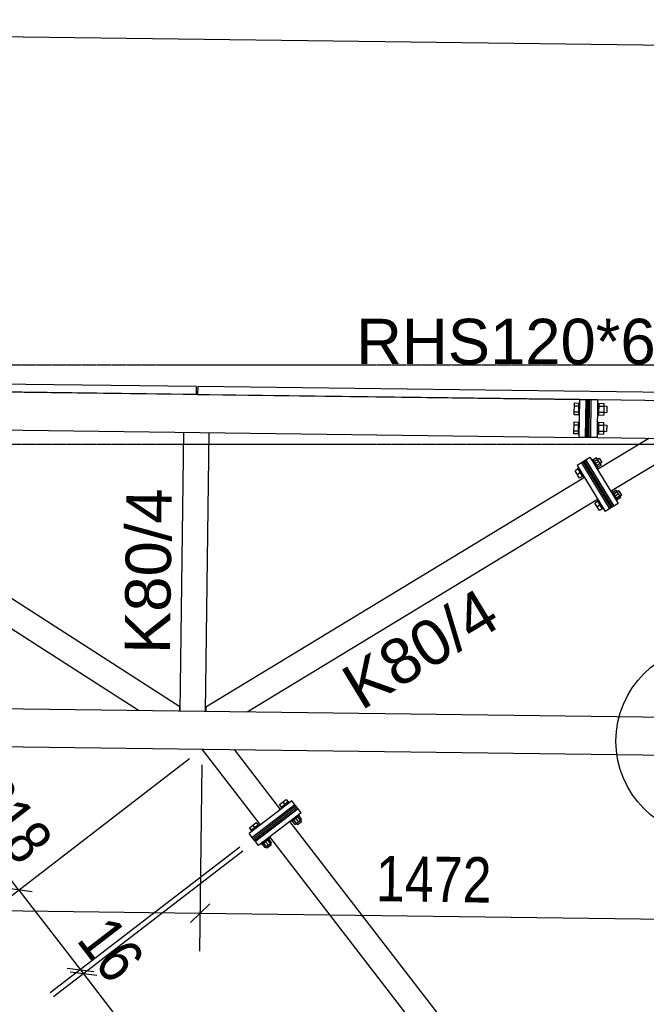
# Model space of a CAD drawing. Header units: millimetres. Extents: x -32861 to 254386, y 0 to 15445.
# Tile 4 of 67: x -25692 to -23714, y 8105 to 11216. Entities that reach past the tile are written whole.
import ezdxf

# ---------------------------------------------------------------- set-up
doc = ezdxf.new("R2010")
doc.units = ezdxf.units.MM
doc.linetypes.add('DXK_LINE_DOT3', pattern=[5.9187, 2.979, -0.9799, 0.9799, -0.9799])
doc.styles.add('Arial', font='ARIAL.TTF', dxfattribs={"height": 0.2})
doc.styles.add('Arial Narrow', font='ARIALN.TTF', dxfattribs={"height": 0.2})

# ---------------------------------------------------------------- blocks, each defined once
blk = doc.blocks.new('Part-93603 - 93498')
at = {"color": 7}
for p, q in [((-23924, 10016), (-29993.8, 10093.1)), ((-29995.3, 9973.1), (-23925.5, 9896))]:
    blk.add_line(p, q, dxfattribs=at)
blk = doc.blocks.new('Part-94453 - 93498')
at = {"color": 7}
for p, q in [((-24817, 8727.4), (-24951.7, 8623.7)), ((-24813.9, 8723.5), (-24948.6, 8619.7)), ((-24813.9, 8723.5), (-24817, 8727.4)), ((-24948.6, 8619.7), (-24951.7, 8623.7))]:
    blk.add_line(p, q, dxfattribs=at)
blk = doc.blocks.new('Bolt-93989 - 93498')
at = {"color": 7}
for p, q in [((-24871.9, 8735.6), (-24850.5, 8752.1)), ((-24843.2, 8745.1), (-24867, 8726.8)), ((-24861.2, 8743.9), (-24855.1, 8735.9)), ((-24850.5, 8752.1), (-24844.4, 8744.2)), ((-24843.2, 8745.1), (-24840.8, 8741.9)), ((-24865.8, 8727.7), (-24871.9, 8735.6)), ((-24867, 8726.8), (-24864.5, 8723.6)), ((-24861.4, 8731.1), (-24859, 8727.9)), ((-24846.3, 8737.6), (-24848.7, 8740.8)), ((-24848.7, 8740.8), (-24846.3, 8737.6)), ((-24826.8, 8712.3), (-24827.4, 8713.1)), ((-24826.8, 8712.3), (-24827.4, 8713.1)), ((-24840.1, 8703.3), (-24839.5, 8702.5)), ((-24835.2, 8685.6), (-24832.8, 8682.4)), ((-24809, 8700.7), (-24832.8, 8682.4)), ((-24831.6, 8683.3), (-24823.7, 8673)), ((-24829.7, 8689.8), (-24815.7, 8671.6)), ((-24823.7, 8673), (-24802.3, 8689.5)), ((-24820.9, 8691.6), (-24813, 8681.3)), ((-24817, 8699.6), (-24803, 8681.4)), ((-24803, 8681.4), (-24815.7, 8671.6)), ((-24811.5, 8703.9), (-24809, 8700.7)), ((-24802.3, 8689.5), (-24810.2, 8699.8)), ((-24967, 8662.4), (-24945.6, 8678.9)), ((-24960.9, 8654.5), (-24967, 8662.4)), ((-24938.3, 8671.9), (-24962, 8653.6)), ((-24962, 8653.6), (-24959.6, 8650.4)), ((-24956.5, 8657.8), (-24954.1, 8654.7)), ((-24956.3, 8670.6), (-24950.2, 8662.7)), ((-24945.6, 8678.9), (-24939.5, 8671)), ((-24941.4, 8664.4), (-24943.8, 8667.6)), ((-24941.4, 8664.4), (-24943.8, 8667.6)), ((-24938.3, 8671.9), (-24935.8, 8668.7)), ((-24935.1, 8630.1), (-24934.5, 8629.3)), ((-24904.1, 8627.5), (-24927.9, 8609.2)), ((-24921.9, 8639.1), (-24922.5, 8639.9)), ((-24921.9, 8639.1), (-24922.5, 8639.9)), ((-24916, 8618.4), (-24908.1, 8608.1)), ((-24912.1, 8626.4), (-24898.1, 8608.2)), ((-24906.5, 8630.7), (-24904.1, 8627.5)), ((-24897.4, 8616.3), (-24905.3, 8626.6)), ((-24930.3, 8612.4), (-24927.9, 8609.2)), ((-24926.7, 8610.1), (-24918.8, 8599.8)), ((-24924.8, 8616.6), (-24910.7, 8598.4)), ((-24918.8, 8599.8), (-24897.4, 8616.3)), ((-24898.1, 8608.2), (-24910.7, 8598.4))]:
    blk.add_line(p, q, dxfattribs=at)
blk = doc.blocks.new('Part-93734 - 93498')
at = {"color": 7}
for p, q in [((-25185.6, 9031.9), (-25174.4, 9911.9)), ((-25105.6, 9030.9), (-25094.4, 9910.8))]:
    blk.add_line(p, q, dxfattribs=at)
blk = doc.blocks.new('GridLine-95858 - 93498')
at = {"color": 6, "linetype": 'DXK_LINE_DOT3'}
blk.add_line((-32088, 10125), (-8520, 10125), dxfattribs=at)
blk = doc.blocks.new('Part-93788 - 93498')
at = {"color": 7}
for p, q in [((-26694.8, 9930.2), (-26695, 9918.4)), ((-26562.6, 9928.5), (-26694.8, 9930.2)), ((-25186.5, 9044.7), (-26562.6, 9928.5)), ((-26695, 9918.4), (-25317.2, 9033.6)), ((-25186.6, 9031.9), (-25186.5, 9044.7))]:
    blk.add_line(p, q, dxfattribs=at)
blk = doc.blocks.new('GridLine-95861 - 93498')
at = {"color": 6, "linetype": 'DXK_LINE_DOT3'}
blk.add_line((-32088, 9875), (-8519.6, 9875), dxfattribs=at)
blk = doc.blocks.new('Part-93909 - 93498')
at = {"color": 7}
for p, q in [((-23868, 10015.3), (-23274.1, 10007.7)), ((-23869.6, 9895.3), (-23611.9, 9892))]:
    blk.add_line(p, q, dxfattribs=at)
blk = doc.blocks.new('Part-94281 - 93498')
at = {"color": 7}
for p, q in [((-23891.4, 9832.5), (-23905.1, 9824.2)), ((-23891.4, 9832.5), (-23803.2, 9687.1)), ((-23905.1, 9824.2), (-23816.9, 9678.8)), ((-23803.2, 9687.1), (-23816.9, 9678.8))]:
    blk.add_line(p, q, dxfattribs=at)
blk = doc.blocks.new('Part-93950 - 93498')
at = {"color": 7}
for p, q in [((-24931.9, 8671.8), (-25116.1, 8911)), ((-24868.5, 8720.6), (-25014.1, 8909.7))]:
    blk.add_line(p, q, dxfattribs=at)
blk = doc.blocks.new('Part-93953 - 93498')
at = {"color": 7}
for p, q in [((-23718.4, 7226.8), (-24839.2, 8682.5)), ((-23781.8, 7178), (-24902.6, 8633.7))]:
    blk.add_line(p, q, dxfattribs=at)
blk = doc.blocks.new('Bolt-94776 - 93498')
at = {"color": 7}
for p, q in [((-24871.9, 8735.6), (-24850.5, 8752.1)), ((-24843.2, 8745.1), (-24867, 8726.8)), ((-24861.2, 8743.9), (-24855.1, 8735.9)), ((-24850.5, 8752.1), (-24844.4, 8744.2)), ((-24843.2, 8745.1), (-24840.8, 8741.9)), ((-24865.8, 8727.7), (-24871.9, 8735.6)), ((-24867, 8726.8), (-24864.5, 8723.6)), ((-24859, 8727.9), (-24861.4, 8731.1)), ((-24861.4, 8731.1), (-24859, 8727.9)), ((-24846.3, 8737.6), (-24848.7, 8740.8)), ((-24846.3, 8737.6), (-24848.7, 8740.8)), ((-24827.4, 8713.1), (-24826.8, 8712.3)), ((-24839.5, 8702.5), (-24840.1, 8703.3)), ((-24839.5, 8702.5), (-24840.1, 8703.3)), ((-24835.2, 8685.6), (-24832.8, 8682.4)), ((-24809, 8700.7), (-24832.8, 8682.4)), ((-24831.6, 8683.3), (-24823.7, 8673)), ((-24829.7, 8689.8), (-24815.7, 8671.6)), ((-24823.7, 8673), (-24802.3, 8689.5)), ((-24820.9, 8691.6), (-24813, 8681.3)), ((-24817, 8699.6), (-24803, 8681.4)), ((-24803, 8681.4), (-24815.7, 8671.6)), ((-24811.5, 8703.9), (-24809, 8700.7)), ((-24802.3, 8689.5), (-24810.2, 8699.8)), ((-24967, 8662.4), (-24945.6, 8678.9)), ((-24960.9, 8654.5), (-24967, 8662.4)), ((-24938.3, 8671.9), (-24962, 8653.6)), ((-24962, 8653.6), (-24959.6, 8650.4)), ((-24956.5, 8657.8), (-24954.1, 8654.7)), ((-24956.3, 8670.6), (-24950.2, 8662.7)), ((-24945.6, 8678.9), (-24939.5, 8671)), ((-24941.4, 8664.4), (-24943.8, 8667.6)), ((-24941.4, 8664.4), (-24943.8, 8667.6)), ((-24938.3, 8671.9), (-24935.8, 8668.7)), ((-24935.1, 8630.1), (-24934.5, 8629.3)), ((-24904.1, 8627.5), (-24927.9, 8609.2)), ((-24921.9, 8639.1), (-24922.5, 8639.9)), ((-24921.9, 8639.1), (-24922.5, 8639.9)), ((-24916, 8618.4), (-24908.1, 8608.1)), ((-24912.1, 8626.4), (-24898.1, 8608.2)), ((-24906.5, 8630.7), (-24904.1, 8627.5)), ((-24897.4, 8616.3), (-24905.3, 8626.6)), ((-24930.3, 8612.4), (-24927.9, 8609.2)), ((-24926.7, 8610.1), (-24918.8, 8599.8)), ((-24924.8, 8616.6), (-24910.7, 8598.4)), ((-24918.8, 8599.8), (-24897.4, 8616.3)), ((-24898.1, 8608.2), (-24910.7, 8598.4))]:
    blk.add_line(p, q, dxfattribs=at)
blk = doc.blocks.new('Part-93992 - 93498')
at = {"color": 7}
for p, q in [((-24813.3, 8722.7), (-24948, 8618.9)), ((-24803.5, 8710), (-24813.3, 8722.7)), ((-24803.5, 8710), (-24938.2, 8606.3)), ((-24938.2, 8606.3), (-24948, 8618.9))]:
    blk.add_line(p, q, dxfattribs=at)
blk = doc.blocks.new('Part-93995 - 93498')
at = {"color": 7}
for p, q in [((-24832.8, 8748), (-24967.5, 8644.3)), ((-24823.1, 8735.3), (-24832.8, 8748)), ((-24823.1, 8735.3), (-24957.8, 8631.6)), ((-24957.8, 8631.6), (-24967.5, 8644.3))]:
    blk.add_line(p, q, dxfattribs=at)
blk = doc.blocks.new('Part-94456 - 93498')
at = {"color": 7}
for p, q in [((-23914.5, 9818.5), (-23918.8, 9815.9)), ((-23918.8, 9815.9), (-23830.6, 9670.5)), ((-23914.5, 9818.5), (-23826.3, 9673.1)), ((-23826.3, 9673.1), (-23830.6, 9670.5))]:
    blk.add_line(p, q, dxfattribs=at)
blk = doc.blocks.new('Part-94017 - 93498')
at = {"color": 7}
for p, q in [((-28331.3, 9071.9), (-28367.2, 8952.4)), ((-28331.3, 9071.9), (-23643.9, 9012.3)), ((-28367.2, 8952.4), (-23643.9, 8892.3))]:
    blk.add_line(p, q, dxfattribs=at)
blk = doc.blocks.new('Part-94039 - 93498')
at = {"color": 7}
for p, q in [((-23925.5, 9896), (-23924, 10016)), ((-23924, 10016), (-23904, 10015.7)), ((-23904, 10015.7), (-23905.6, 9895.7)), ((-23905.6, 9895.7), (-23925.5, 9896))]:
    blk.add_line(p, q, dxfattribs=at)
blk = doc.blocks.new('Bolt-94045 - 93498')
at = {"color": 7}
for p, q in [((-23941.6, 9967.7), (-23941.2, 10004.7)), ((-23941.3, 9995.4), (-23928.3, 9995.3)), ((-23941.2, 10004.7), (-23928.2, 10004.5)), ((-23928.2, 10004.5), (-23928.6, 9967.5)), ((-23928.3, 9996), (-23924.3, 9996)), ((-23928.2, 10004.5), (-23924.2, 10004.5)), ((-23889.3, 9995.5), (-23888.3, 9995.5)), ((-23889.3, 9995.5), (-23888.3, 9995.5)), ((-23868.3, 9995.3), (-23838.3, 9994.9)), ((-23868.2, 10003.8), (-23864.2, 10003.7)), ((-23864.2, 10003.7), (-23864.6, 9966.7)), ((-23864.3, 9994.4), (-23848.3, 9994.2)), ((-23864.2, 10003.7), (-23848.2, 10003.5)), ((-23848.2, 10003.5), (-23848.6, 9966.5)), ((-23838.3, 9994.9), (-23838.5, 9974.9)), ((-23928.6, 9967.5), (-23941.6, 9967.7)), ((-23941.5, 9976.9), (-23928.5, 9976.8)), ((-23928.6, 9967.5), (-23924.6, 9967.5)), ((-23928.5, 9976), (-23924.5, 9976)), ((-23889.5, 9975.5), (-23888.5, 9975.5)), ((-23889.5, 9975.5), (-23888.5, 9975.5)), ((-23868.6, 9966.8), (-23864.6, 9966.7)), ((-23868.5, 9975.3), (-23838.5, 9974.9)), ((-23864.6, 9966.7), (-23848.6, 9966.5)), ((-23864.5, 9976), (-23848.5, 9975.8)), ((-23942.4, 9907.7), (-23941.9, 9944.7)), ((-23942, 9935.4), (-23929.1, 9935.3)), ((-23941.9, 9944.7), (-23928.9, 9944.5)), ((-23928.9, 9944.5), (-23929.4, 9907.5)), ((-23929, 9936), (-23925, 9936)), ((-23928.9, 9944.5), (-23924.9, 9944.5)), ((-23890, 9935.5), (-23889, 9935.5)), ((-23890, 9935.5), (-23889, 9935.5)), ((-23869, 9935.3), (-23839, 9934.9)), ((-23868.9, 9943.8), (-23864.9, 9943.7)), ((-23864.9, 9943.7), (-23865.4, 9906.7)), ((-23865.1, 9934.4), (-23849.1, 9934.2)), ((-23864.9, 9943.7), (-23848.9, 9943.5)), ((-23848.9, 9943.5), (-23849.4, 9906.5)), ((-23839, 9934.9), (-23839.3, 9914.9)), ((-23929.4, 9907.5), (-23942.4, 9907.7)), ((-23942.3, 9917), (-23929.3, 9916.8)), ((-23929.4, 9907.5), (-23925.4, 9907.5)), ((-23929.3, 9916), (-23925.3, 9916)), ((-23890.3, 9915.5), (-23889.3, 9915.5)), ((-23890.3, 9915.5), (-23889.3, 9915.5)), ((-23869.4, 9906.8), (-23865.4, 9906.7)), ((-23869.3, 9915.3), (-23839.3, 9914.9)), ((-23865.4, 9906.7), (-23849.4, 9906.5)), ((-23865.3, 9916), (-23849.3, 9915.8))]:
    blk.add_line(p, q, dxfattribs=at)
blk = doc.blocks.new('Part-94048 - 93498')
at = {"color": 7}
for p, q in [((-23889.6, 9895.5), (-23888, 10015.5)), ((-23888, 10015.5), (-23868, 10015.3)), ((-23868, 10015.3), (-23869.6, 9895.3)), ((-23869.6, 9895.3), (-23889.6, 9895.5))]:
    blk.add_line(p, q, dxfattribs=at)
blk = doc.blocks.new('Bolt-94278 - 93498')
at = {"color": 7}
for p, q in [((-23897.1, 9809.1), (-23896.3, 9809.6)), ((-23897.1, 9809.1), (-23896.3, 9809.6)), ((-23882.8, 9826), (-23886.2, 9823.9)), ((-23882.8, 9826), (-23867.2, 9800.3)), ((-23882.6, 9817.9), (-23862.9, 9829.9)), ((-23882.6, 9817.9), (-23862.9, 9829.9)), ((-23870.9, 9831.4), (-23882, 9824.7)), ((-23863.9, 9819.9), (-23875, 9813.2)), ((-23854.6, 9816.2), (-23874.3, 9804.2)), ((-23856.9, 9808.4), (-23870.9, 9831.4)), ((-23867.2, 9800.3), (-23870.7, 9798.3)), ((-23856.9, 9808.4), (-23868, 9801.6)), ((-23862.9, 9829.9), (-23854.6, 9816.2)), ((-23929.9, 9795.6), (-23938.4, 9790.5)), ((-23924.4, 9767.4), (-23938.4, 9790.5)), ((-23922.9, 9784.1), (-23931.4, 9778.9)), ((-23927.3, 9799), (-23930.7, 9796.9)), ((-23930.7, 9796.9), (-23915.1, 9771.3)), ((-23923.6, 9793), (-23927, 9790.9)), ((-23915.9, 9772.6), (-23924.4, 9767.4)), ((-23915.3, 9779.3), (-23918.7, 9777.3)), ((-23911.7, 9773.4), (-23915.1, 9771.3)), ((-23888.8, 9795.4), (-23888, 9795.9)), ((-23888, 9795.9), (-23888.8, 9795.4)), ((-23834.9, 9706.5), (-23834, 9707)), ((-23834.9, 9706.5), (-23834, 9707)), ((-23820.5, 9723.4), (-23824, 9721.3)), ((-23820.5, 9723.4), (-23805, 9697.8)), ((-23800.7, 9727.3), (-23820.3, 9715.3)), ((-23808.7, 9728.9), (-23819.8, 9722.1)), ((-23801.6, 9717.3), (-23812.8, 9710.6)), ((-23792.4, 9713.6), (-23812, 9701.7)), ((-23794.6, 9705.8), (-23808.7, 9728.9)), ((-23800.7, 9727.3), (-23792.4, 9713.6)), ((-23867.6, 9693.1), (-23876.2, 9687.9)), ((-23862.2, 9664.8), (-23876.2, 9687.9)), ((-23860.6, 9681.5), (-23869.2, 9676.3)), ((-23865, 9696.4), (-23868.4, 9694.3)), ((-23868.4, 9694.3), (-23852.9, 9668.7)), ((-23861.4, 9690.4), (-23864.8, 9688.4)), ((-23853.1, 9676.8), (-23856.5, 9674.7)), ((-23826.6, 9692.8), (-23825.7, 9693.4)), ((-23826.6, 9692.8), (-23825.7, 9693.4)), ((-23805, 9697.8), (-23808.4, 9695.7)), ((-23794.6, 9705.8), (-23805.8, 9699)), ((-23853.6, 9670), (-23862.2, 9664.8)), ((-23849.4, 9670.8), (-23852.9, 9668.7))]:
    blk.add_line(p, q, dxfattribs=at)
blk = doc.blocks.new('Part-94301 - 93498')
at = {"color": 7}
for p, q in [((-23706.3, 9892.2), (-23868.1, 9794)), ((-23612.9, 9891), (-23706.3, 9892.2)), ((-23612.8, 9855.3), (-23612.9, 9891)), ((-23826.6, 9725.6), (-23612.8, 9855.3))]:
    blk.add_line(p, q, dxfattribs=at)
blk = doc.blocks.new('Part-94475 - 93498')
at = {"color": 7}
for p, q in [((-23900.6, 9895.7), (-23899, 10015.6)), ((-23899, 10015.6), (-23894, 10015.6)), ((-23894, 10015.6), (-23895.6, 9895.6)), ((-23895.6, 9895.6), (-23900.6, 9895.7))]:
    blk.add_line(p, q, dxfattribs=at)
blk = doc.blocks.new('Part-94284 - 93498')
at = {"color": 7}
for p, q in [((-23918.8, 9815.9), (-23932.4, 9807.6)), ((-23932.4, 9807.6), (-23844.2, 9662.2)), ((-23918.8, 9815.9), (-23830.6, 9670.5)), ((-23830.6, 9670.5), (-23844.2, 9662.2))]:
    blk.add_line(p, q, dxfattribs=at)
blk = doc.blocks.new('Part-94290 - 93498')
at = {"color": 7}
for p, q in [((-23909.1, 9769.1), (-25104.5, 9043.6)), ((-24974, 9029.2), (-23867.6, 9700.7)), ((-25104.5, 9043.6), (-25104.6, 9030.9))]:
    blk.add_line(p, q, dxfattribs=at)
blk = doc.blocks.new('Part-94329 - 93498')
at = {"color": 7}
for p, q in [((-23889.4, 9985.5), (-23888.4, 9985.5)), ((-23890.2, 9925.5), (-23889.2, 9925.5))]:
    blk.add_line(p, q, dxfattribs=at)
blk = doc.blocks.new('Part-94452 - 93498')
at = {"color": 7}
for p, q in [((-24820, 8731.4), (-24954.7, 8627.7)), ((-24817, 8727.4), (-24951.7, 8623.7)), ((-24817, 8727.4), (-24820, 8731.4)), ((-24951.7, 8623.7), (-24954.7, 8627.7))]:
    blk.add_line(p, q, dxfattribs=at)
blk = doc.blocks.new('Part-94455 - 93498')
at = {"color": 7}
for p, q in [((-24823.1, 8735.3), (-24957.8, 8631.6)), ((-24820, 8731.4), (-24954.7, 8627.7)), ((-24820, 8731.4), (-24823.1, 8735.3)), ((-24954.7, 8627.7), (-24957.8, 8631.6))]:
    blk.add_line(p, q, dxfattribs=at)
blk = doc.blocks.new('Part-94457 - 93498')
at = {"color": 7}
for p, q in [((-23905.6, 9895.7), (-23904, 10015.7)), ((-23904, 10015.7), (-23899, 10015.6)), ((-23899, 10015.6), (-23900.6, 9895.7)), ((-23900.6, 9895.7), (-23905.6, 9895.7))]:
    blk.add_line(p, q, dxfattribs=at)
blk = doc.blocks.new('Part-94476 - 93498')
at = {"color": 7}
for p, q in [((-23895.6, 9895.6), (-23894, 10015.6)), ((-23894, 10015.6), (-23889, 10015.5)), ((-23889, 10015.5), (-23890.6, 9895.5)), ((-23890.6, 9895.5), (-23895.6, 9895.6))]:
    blk.add_line(p, q, dxfattribs=at)
blk = doc.blocks.new('Part-94477 - 93498')
at = {"color": 7}
for p, q in [((-23910.2, 9821), (-23914.5, 9818.5)), ((-23914.5, 9818.5), (-23826.3, 9673.1)), ((-23910.2, 9821), (-23822, 9675.7)), ((-23822, 9675.7), (-23826.3, 9673.1))]:
    blk.add_line(p, q, dxfattribs=at)
blk = doc.blocks.new('Part-94478 - 93498')
at = {"color": 7}
for p, q in [((-23905.9, 9823.6), (-23910.2, 9821)), ((-23910.2, 9821), (-23822, 9675.7)), ((-23905.9, 9823.6), (-23817.7, 9678.3)), ((-23817.7, 9678.3), (-23822, 9675.7))]:
    blk.add_line(p, q, dxfattribs=at)
blk = doc.blocks.new('Bolt-94724 - 93498')
at = {"color": 7}
for p, q in [((-23897.1, 9809.1), (-23896.3, 9809.6)), ((-23897.1, 9809.1), (-23896.3, 9809.6)), ((-23882.8, 9826), (-23886.2, 9823.9)), ((-23882.8, 9826), (-23867.2, 9800.3)), ((-23882.6, 9817.9), (-23862.9, 9829.9)), ((-23882.6, 9817.9), (-23862.9, 9829.9)), ((-23870.9, 9831.4), (-23882, 9824.7)), ((-23863.9, 9819.9), (-23875, 9813.2)), ((-23854.6, 9816.2), (-23874.3, 9804.2)), ((-23856.9, 9808.4), (-23870.9, 9831.4)), ((-23867.2, 9800.3), (-23870.7, 9798.3)), ((-23856.9, 9808.4), (-23868, 9801.6)), ((-23862.9, 9829.9), (-23854.6, 9816.2)), ((-23929.9, 9795.6), (-23938.4, 9790.5)), ((-23924.4, 9767.4), (-23938.4, 9790.5)), ((-23922.9, 9784.1), (-23931.4, 9778.9)), ((-23927.3, 9799), (-23930.7, 9796.9)), ((-23930.7, 9796.9), (-23915.1, 9771.3)), ((-23923.6, 9793), (-23927, 9790.9)), ((-23915.9, 9772.6), (-23924.4, 9767.4)), ((-23915.3, 9779.3), (-23918.7, 9777.3)), ((-23911.7, 9773.4), (-23915.1, 9771.3)), ((-23888.8, 9795.4), (-23888, 9795.9)), ((-23888, 9795.9), (-23888.8, 9795.4)), ((-23834.9, 9706.5), (-23834, 9707)), ((-23834.9, 9706.5), (-23834, 9707)), ((-23820.5, 9723.4), (-23824, 9721.3)), ((-23820.5, 9723.4), (-23805, 9697.8)), ((-23820.3, 9715.3), (-23800.7, 9727.3)), ((-23820.3, 9715.3), (-23800.7, 9727.3)), ((-23808.7, 9728.9), (-23819.8, 9722.1)), ((-23801.6, 9717.3), (-23812.8, 9710.6)), ((-23812, 9701.7), (-23792.4, 9713.6)), ((-23812, 9701.7), (-23792.4, 9713.6)), ((-23794.6, 9705.8), (-23808.7, 9728.9)), ((-23800.7, 9727.3), (-23792.4, 9713.6)), ((-23867.6, 9693.1), (-23876.2, 9687.9)), ((-23862.2, 9664.8), (-23876.2, 9687.9)), ((-23860.6, 9681.5), (-23869.2, 9676.3)), ((-23865, 9696.4), (-23868.4, 9694.3)), ((-23868.4, 9694.3), (-23852.9, 9668.7)), ((-23861.4, 9690.4), (-23864.8, 9688.4)), ((-23853.1, 9676.8), (-23856.5, 9674.7)), ((-23826.6, 9692.8), (-23825.7, 9693.4)), ((-23826.6, 9692.8), (-23825.7, 9693.4)), ((-23805, 9697.8), (-23808.4, 9695.7)), ((-23794.6, 9705.8), (-23805.8, 9699)), ((-23853.6, 9670), (-23862.2, 9664.8)), ((-23849.4, 9670.8), (-23852.9, 9668.7))]:
    blk.add_line(p, q, dxfattribs=at)
blk = doc.blocks.new('Part-94967 - 93498')
at = {"color": 7}
for p, q in [((-25130.3, 10056.3), (-25130.7, 10031.3)), ((-23533.5, 10036), (-25130.3, 10056.3)), ((-25130.7, 10031.3), (-23924, 10016)), ((-23533.8, 10011), (-23533.5, 10036)), ((-23889, 10015.5), (-23888, 10015.5)), ((-23868, 10015.3), (-23533.8, 10011))]:
    blk.add_line(p, q, dxfattribs=at)
blk = doc.blocks.new('Part-94974 - 93498')
at = {"color": 7}
for p, q in [((-26731.7, 10076.7), (-26732, 10051.7)), ((-25135.2, 10031.4), (-26732, 10051.7)), ((-25134.9, 10056.4), (-26731.7, 10076.7)), ((-25134.9, 10056.4), (-25135.2, 10031.4))]:
    blk.add_line(p, q, dxfattribs=at)
blk = doc.blocks.new('Part-95226 - 93498')
at = {"color": 7}
blk.add_line((-23890.6, 9895.5), (-23889.6, 9895.5), dxfattribs=at)
blk = doc.blocks.new('StraightDimension-95327 - 93498')
at = {"color": 174}
blk.add_line((-29979.5, 11215.8), (-11133.6, 10976.2), dxfattribs=at)
blk = doc.blocks.new('StraightDimension-95538 - 93498')
at = {"color": 174}
for p, q in [((-25116.7, 8861), (-25124.2, 8272.5)), ((-23644.5, 8842.3), (-23652, 8253.8)), ((-25092.3, 8422.1), (-25153.1, 8362.8)), ((-23680.8, 8344.1), (-23620.1, 8403.4)), ((-25122.7, 8392.5), (-23650.5, 8373.7))]:
    blk.add_line(p, q, dxfattribs=at)
at = {"color": 30, "style": 'Arial Narrow'}
blk.add_text('1472', height=143.16, rotation=359.2723, dxfattribs=at).set_placement((-24568.4, 8430.4))
blk = doc.blocks.new('StraightDimension-95539 - 93498')
at = {"color": 174}
for p, q in [((-28367.8, 8902.4), (-28375.3, 8313.8)), ((-25116.7, 8861), (-25124.2, 8272.5)), ((-28343.4, 8463.4), (-28404.1, 8404.2)), ((-28373.8, 8433.8), (-25122.7, 8392.5)), ((-25153.1, 8362.8), (-25092.3, 8422.1))]:
    blk.add_line(p, q, dxfattribs=at)
at = {"color": 30, "style": 'Arial Narrow'}
blk.add_text('3251', height=143.16, rotation=359.2723, dxfattribs=at).set_placement((-26930, 8460.4))
blk = doc.blocks.new('StraightDimension-95604 - 93498')
at = {"color": 174}
for p, q in [((-24987.6, 8588.4), (-25585.9, 8127.8)), ((-25448.7, 8195.6), (-25532.9, 8206.5)), ((-25490.8, 8201), (-24350.5, 6719.9)), ((-23847.3, 7107.3), (-24445.5, 6646.7)), ((-24392.5, 6725.4), (-24308.4, 6714.5))]:
    blk.add_line(p, q, dxfattribs=at)
at = {"color": 30, "style": 'Arial Narrow'}
blk.add_text('1869', height=143.16, rotation=307.5916, dxfattribs=at).set_placement((-24996.2, 7632.4))
blk = doc.blocks.new('StraightDimension-95605 - 93498')
at = {"color": 174}
for p, q in [((-24997.4, 8601.1), (-25595.7, 8140.5)), ((-24987.6, 8588.4), (-25585.9, 8127.8)), ((-25542.6, 8219.2), (-25458.5, 8208.2)), ((-25500.6, 8213.7), (-25490.8, 8201)), ((-25448.7, 8195.6), (-25532.9, 8206.5))]:
    blk.add_line(p, q, dxfattribs=at)
at = {"color": 30, "style": 'Arial Narrow'}
blk.add_text('16', height=143.16, rotation=307.5916, dxfattribs=at).set_placement((-25515.7, 8307.1))
blk = doc.blocks.new('StraightDimension-95606 - 93498')
at = {"color": 174}
for p, q in [((-25155.7, 8880.5), (-25789.6, 8392.4)), ((-25694.6, 8465.7), (-25930.1, 8771.6)), ((-25694.6, 8465.7), (-25930.1, 8771.6)), ((-24997.4, 8601.1), (-25595.7, 8140.5)), ((-25652.5, 8460.2), (-25736.6, 8471.1)), ((-25694.6, 8465.7), (-25500.6, 8213.7)), ((-25542.6, 8219.2), (-25458.5, 8208.2))]:
    blk.add_line(p, q, dxfattribs=at)
at = {"color": 30, "style": 'Arial Narrow'}
blk.add_text('318', height=143.16, rotation=307.5916, dxfattribs=at).set_placement((-25860.1, 8754.4))
blk = doc.blocks.new('Mark-94288 - 93498')
at = {"color": 30, "style": 'Arial'}
blk.add_text('K80/4', height=143.26, rotation=31.2548, dxfattribs=at).set_placement((-24614.1, 9031.2))
blk = doc.blocks.new('Mark-95028 - 93498')
at = {"color": 30, "style": 'Arial'}
blk.add_text('RHS120*60*3', height=143.262, dxfattribs=at).set_placement((-24629.9, 10127.5))
blk = doc.blocks.new('Mark-93732 - 93498')
at = {"color": 30, "style": 'Arial'}
blk.add_text('K80/4', height=143.26, rotation=89.2726, dxfattribs=at).set_placement((-25218.3, 9211))
blk = doc.blocks.new('DetailMark-103403 - 93498')
at = {"color": 6}
for p, q in [((-23294.1, 8724.5), (-23281.7, 8712.3)), ((-23281.7, 8712.3), (-22197.2, 8712.3))]:
    blk.add_line(p, q, dxfattribs=at)
blk.add_circle((-23508.7, 8936.1), 301.3, dxfattribs=at)
at = {"color": 6, "style": 'Arial'}
for s, p in [('DETAL', (-23206.7, 8762.3)), ('Ae', (-22516.9, 8762.3))]:
    blk.add_text(s, height=143.26, dxfattribs=at).set_placement(p)

msp = doc.modelspace()

# ---------------------------------------------------------------- block references
for name in ['StraightDimension-95327 - 93498', 'Mark-95028 - 93498', 'GridLine-95858 - 93498', 'Part-93603 - 93498', 'Part-94974 - 93498', 'Part-94967 - 93498', 'GridLine-95861 - 93498', 'Bolt-94045 - 93498', 'Part-94039 - 93498', 'Part-94457 - 93498', 'Part-94475 - 93498', 'Part-94476 - 93498', 'Part-94048 - 93498', 'Part-93909 - 93498', 'Part-94329 - 93498', 'Part-93788 - 93498', 'Part-93734 - 93498', 'Part-95226 - 93498', 'Part-94301 - 93498', 'Part-94281 - 93498', 'Bolt-94278 - 93498', 'Bolt-94724 - 93498', 'Part-94284 - 93498', 'Part-94456 - 93498', 'Part-94477 - 93498', 'Part-94478 - 93498', 'Part-94290 - 93498', 'Mark-93732 - 93498', 'Mark-94288 - 93498', 'DetailMark-103403 - 93498', 'Part-94017 - 93498', 'StraightDimension-95539 - 93498', 'Part-93950 - 93498', 'StraightDimension-95606 - 93498', 'StraightDimension-95538 - 93498', 'Part-93995 - 93498', 'Bolt-93989 - 93498', 'Bolt-94776 - 93498', 'Part-94455 - 93498', 'Part-94452 - 93498', 'Part-94453 - 93498', 'Part-93992 - 93498', 'Part-93953 - 93498', 'StraightDimension-95605 - 93498', 'StraightDimension-95604 - 93498']:
    msp.add_blockref(name, (0, 0))

doc.saveas('drawing.dxf')
